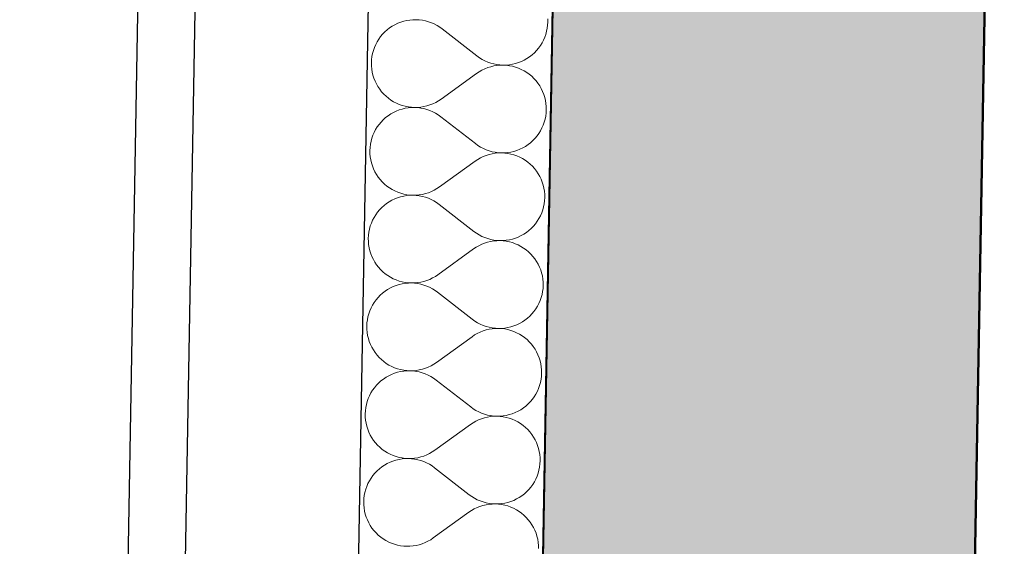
# Model space of a CAD drawing. Header units: millimetres. Extents: x -28017 to 3863, y -4271 to 20239.
# Tile 23 of 105: x -20835 to -19980, y 6076 to 6533. Entities that reach past the tile are written whole.
import ezdxf

# ---------------------------------------------------------------- set-up
doc = ezdxf.new("R2010")
doc.units = ezdxf.units.MM
doc.header["$MEASUREMENT"] = 0
doc.linetypes.add('Wipeout_Contour', pattern=[1000, 0, -1000])
for name, color, linetype in [('5._POHLED ZÁPADNÍ_2_Konstrukce - nenosné', 7, 'Continuous'), ('5._POHLED ZÁPADNÍ_2_Konstrukce - nosné', 7, 'Continuous'), ('5._POHLED ZÁPADNÍ_2_Nové_Konstrukce - nosné', 7, 'Continuous'), ('5._POHLED ZÁPADNÍ_2_Nové_Situace', 7, 'Continuous'), ('5._POHLED ZÁPADNÍ_2_Nové_Výplně - Povrchové', 7, 'Continuous'), ('5._POHLED ZÁPADNÍ_2_Nové_Výplně – Řezové', 7, 'Continuous'), ('5._POHLED ZÁPADNÍ_2_Výplně – Řezové', 7, 'Continuous')]:
    doc.layers.add(name, color=color, linetype=linetype)

# ---------------------------------------------------------------- blocks, each defined once
blk = doc.blocks.new('*X28', base_point=(-28336.19, -5790.34))
at = {"layer": '5._POHLED ZÁPADNÍ_2_Nové_Výplně – Řezové', "color": 21, "linetype": 'Continuous', "lineweight": 20, "true_color": 0xffaaaa}
for p, q in [((-20511.46, 6527.53), (-20513.73, 6526.02)), ((-20509.1, 6528.87), (-20511.46, 6527.53)), ((-20506.65, 6530.05), (-20509.1, 6528.87)), ((-20504.11, 6531.04), (-20506.65, 6530.05)), ((-20501.52, 6531.86), (-20504.11, 6531.04)), ((-20498.87, 6532.48), (-20501.52, 6531.86)), ((-20496.18, 6532.91), (-20498.87, 6532.48)), ((-20493.47, 6533.16), (-20496.18, 6532.91)), ((-20490.75, 6533.2), (-20493.47, 6533.16)), ((-20488.04, 6533.06), (-20490.75, 6533.2)), ((-20485.34, 6532.72), (-20488.04, 6533.06)), ((-20482.67, 6532.18), (-20485.34, 6532.72)), ((-20480.05, 6531.46), (-20482.67, 6532.18)), ((-20477.48, 6530.56), (-20480.05, 6531.46)), ((-20474.99, 6529.47), (-20477.48, 6530.56)), ((-20472.58, 6528.21), (-20474.99, 6529.47)), ((-20470.26, 6526.78), (-20472.58, 6528.21)), ((-20468.06, 6525.18), (-20470.26, 6526.78)), ((-20376.99, 6525.78), (-20376.65, 6528.47)), ((-20376.65, 6528.47), (-20376.51, 6531.19)), ((-20376.51, 6531.19), (-20376.56, 6533.91)), ((-20521.53, 6518.49), (-20523.12, 6516.28)), ((-20519.79, 6520.57), (-20521.53, 6518.49)), ((-20517.9, 6522.53), (-20519.79, 6520.57)), ((-20515.87, 6524.35), (-20517.9, 6522.53)), ((-20513.73, 6526.02), (-20515.87, 6524.35)), ((-20468.06, 6525.18), (-20437.99, 6501.79)), ((-20380.23, 6515.42), (-20379.15, 6517.92)), ((-20379.15, 6517.92), (-20378.24, 6520.48)), ((-20378.24, 6520.48), (-20377.52, 6523.11)), ((-20377.52, 6523.11), (-20376.99, 6525.78)), ((-20526.9, 6509.06), (-20527.8, 6506.49)), ((-20525.81, 6511.55), (-20526.9, 6509.06)), ((-20524.55, 6513.96), (-20525.81, 6511.55)), ((-20523.12, 6516.28), (-20524.55, 6513.96)), ((-20384.52, 6508.49), (-20382.92, 6510.7)), ((-20382.92, 6510.7), (-20381.49, 6513.01)), ((-20381.49, 6513.01), (-20380.23, 6515.42)), ((-20529.05, 6501.2), (-20529.39, 6498.5)), ((-20528.52, 6503.87), (-20529.05, 6501.2)), ((-20527.8, 6506.49), (-20528.52, 6503.87)), ((-20437.99, 6501.79), (-20435.78, 6500.2)), ((-20394.58, 6499.45), (-20392.32, 6500.96)), ((-20392.32, 6500.96), (-20390.17, 6502.63)), ((-20390.17, 6502.63), (-20388.15, 6504.45)), ((-20388.15, 6504.45), (-20386.26, 6506.4)), ((-20386.26, 6506.4), (-20384.52, 6508.49)), ((-20529.39, 6498.5), (-20529.54, 6495.79)), ((-20529.54, 6495.79), (-20529.49, 6493.06)), ((-20529.49, 6493.06), (-20529.25, 6490.36)), ((-20435.78, 6500.2), (-20433.47, 6498.77)), ((-20433.47, 6498.77), (-20431.06, 6497.51)), ((-20431.06, 6497.51), (-20428.57, 6496.42)), ((-20426.06, 6492.41), (-20428.65, 6491.6)), ((-20428.57, 6496.42), (-20426, 6495.51)), ((-20423.41, 6493.04), (-20426.06, 6492.41)), ((-20426, 6495.51), (-20423.38, 6494.79)), ((-20420.72, 6493.48), (-20423.41, 6493.04)), ((-20423.38, 6494.79), (-20420.71, 6494.26)), ((-20418.01, 6493.72), (-20420.72, 6493.48)), ((-20420.71, 6494.26), (-20418.01, 6493.92)), ((-20418.01, 6493.92), (-20415.29, 6493.77)), ((-20415.29, 6493.77), (-20418.01, 6493.72)), ((-20415.29, 6493.77), (-20412.57, 6493.82)), ((-20412.58, 6493.63), (-20415.29, 6493.77)), ((-20409.88, 6493.29), (-20412.58, 6493.63)), ((-20412.57, 6493.82), (-20409.86, 6494.06)), ((-20407.21, 6492.76), (-20409.88, 6493.29)), ((-20409.86, 6494.06), (-20407.18, 6494.5)), ((-20404.59, 6492.05), (-20407.21, 6492.76)), ((-20407.18, 6494.5), (-20404.53, 6495.12)), ((-20402.02, 6491.14), (-20404.59, 6492.05)), ((-20404.53, 6495.12), (-20401.93, 6495.93)), ((-20401.93, 6495.93), (-20399.4, 6496.93)), ((-20399.4, 6496.93), (-20396.95, 6498.1)), ((-20396.95, 6498.1), (-20394.58, 6499.45)), ((-20529.25, 6490.36), (-20528.81, 6487.67)), ((-20528.81, 6487.67), (-20528.18, 6485.02)), ((-20528.18, 6485.02), (-20527.37, 6482.43)), ((-20469.13, 6464.24), (-20438.26, 6486.56)), ((-20436, 6488.07), (-20438.26, 6486.56)), ((-20433.63, 6489.42), (-20436, 6488.07)), ((-20431.18, 6490.6), (-20433.63, 6489.42)), ((-20428.65, 6491.6), (-20431.18, 6490.6)), ((-20399.52, 6490.06), (-20402.02, 6491.14)), ((-20397.11, 6488.8), (-20399.52, 6490.06)), ((-20394.8, 6487.37), (-20397.11, 6488.8)), ((-20392.59, 6485.78), (-20394.8, 6487.37)), ((-20390.5, 6484.04), (-20392.59, 6485.78)), ((-20388.54, 6482.15), (-20390.5, 6484.04)), ((-20527.37, 6482.43), (-20526.37, 6479.9)), ((-20526.37, 6479.9), (-20525.2, 6477.44)), ((-20525.2, 6477.44), (-20523.85, 6475.08)), ((-20523.85, 6475.08), (-20522.34, 6472.82)), ((-20386.72, 6480.13), (-20388.54, 6482.15)), ((-20385.05, 6477.98), (-20386.72, 6480.13)), ((-20383.54, 6475.72), (-20385.05, 6477.98)), ((-20382.19, 6473.36), (-20383.54, 6475.72)), ((-20522.34, 6472.82), (-20520.67, 6470.67)), ((-20520.67, 6470.67), (-20518.85, 6468.65)), ((-20518.85, 6468.65), (-20516.89, 6466.76)), ((-20516.89, 6466.76), (-20514.8, 6465.02)), ((-20381.02, 6470.9), (-20382.19, 6473.36)), ((-20380.02, 6468.37), (-20381.02, 6470.9)), ((-20379.21, 6465.78), (-20380.02, 6468.37)), ((-20514.8, 6465.02), (-20512.59, 6463.43)), ((-20512.59, 6463.43), (-20510.28, 6462)), ((-20510.28, 6462), (-20507.87, 6460.74)), ((-20507.87, 6460.74), (-20505.37, 6459.65)), ((-20505.37, 6459.65), (-20502.8, 6458.75)), ((-20502.8, 6458.75), (-20500.18, 6458.03)), ((-20500.18, 6458.03), (-20497.51, 6457.5)), ((-20486.67, 6457.32), (-20483.98, 6457.76)), ((-20483.98, 6457.76), (-20481.33, 6458.39)), ((-20481.33, 6458.39), (-20478.74, 6459.2)), ((-20478.74, 6459.2), (-20476.21, 6460.2)), ((-20476.21, 6460.2), (-20473.75, 6461.38)), ((-20473.75, 6461.38), (-20471.39, 6462.73)), ((-20471.39, 6462.73), (-20469.13, 6464.24)), ((-20378.58, 6463.13), (-20379.21, 6465.78)), ((-20378.14, 6460.44), (-20378.58, 6463.13)), ((-20377.9, 6457.73), (-20378.14, 6460.44)), ((-20515.07, 6449.84), (-20517.22, 6448.17)), ((-20512.81, 6451.35), (-20515.07, 6449.84)), ((-20510.44, 6452.7), (-20512.81, 6451.35)), ((-20507.99, 6453.87), (-20510.44, 6452.7)), ((-20505.45, 6454.86), (-20507.99, 6453.87)), ((-20502.86, 6455.68), (-20505.45, 6454.86)), ((-20500.21, 6456.3), (-20502.86, 6455.68)), ((-20497.52, 6456.74), (-20500.21, 6456.3)), ((-20494.82, 6456.98), (-20497.52, 6456.74)), ((-20497.51, 6457.5), (-20494.81, 6457.17)), ((-20492.1, 6457.02), (-20494.82, 6456.98)), ((-20494.81, 6457.17), (-20492.1, 6457.02)), ((-20492.1, 6457.02), (-20489.37, 6457.08)), ((-20489.38, 6456.88), (-20492.1, 6457.02)), ((-20486.68, 6456.54), (-20489.38, 6456.88)), ((-20489.37, 6457.08), (-20486.67, 6457.32)), ((-20484.01, 6456.01), (-20486.68, 6456.54)), ((-20481.39, 6455.28), (-20484.01, 6456.01)), ((-20478.82, 6454.38), (-20481.39, 6455.28)), ((-20476.33, 6453.29), (-20478.82, 6454.38)), ((-20473.92, 6452.03), (-20476.33, 6453.29)), ((-20471.61, 6450.6), (-20473.92, 6452.03)), ((-20469.4, 6449), (-20471.61, 6450.6)), ((-20378.87, 6446.93), (-20378.33, 6449.6)), ((-20378.33, 6449.6), (-20378, 6452.3)), ((-20378, 6452.3), (-20377.85, 6455.01)), ((-20377.85, 6455.01), (-20377.9, 6457.73)), ((-20522.87, 6442.31), (-20524.47, 6440.1)), ((-20521.13, 6444.39), (-20522.87, 6442.31)), ((-20519.24, 6446.35), (-20521.13, 6444.39)), ((-20517.22, 6448.17), (-20519.24, 6446.35)), ((-20469.4, 6449), (-20439.33, 6425.61)), ((-20381.57, 6439.24), (-20380.49, 6441.74)), ((-20380.49, 6441.74), (-20379.58, 6444.3)), ((-20379.58, 6444.3), (-20378.87, 6446.93)), ((-20528.24, 6432.88), (-20529.15, 6430.31)), ((-20527.16, 6435.37), (-20528.24, 6432.88)), ((-20525.9, 6437.79), (-20527.16, 6435.37)), ((-20524.47, 6440.1), (-20525.9, 6437.79)), ((-20387.6, 6430.23), (-20385.86, 6432.31)), ((-20385.86, 6432.31), (-20384.27, 6434.52)), ((-20384.27, 6434.52), (-20382.84, 6436.83)), ((-20382.84, 6436.83), (-20381.57, 6439.24)), ((-20530.4, 6425.02), (-20530.73, 6422.32)), ((-20529.87, 6427.69), (-20530.4, 6425.02)), ((-20529.15, 6430.31), (-20529.87, 6427.69)), ((-20439.33, 6425.61), (-20437.13, 6424.02)), ((-20437.13, 6424.02), (-20434.81, 6422.59)), ((-20395.93, 6423.27), (-20393.66, 6424.78)), ((-20393.66, 6424.78), (-20391.51, 6426.45)), ((-20391.51, 6426.45), (-20389.49, 6428.27)), ((-20389.49, 6428.27), (-20387.6, 6430.23)), ((-20530.73, 6422.32), (-20530.88, 6419.61)), ((-20530.88, 6419.61), (-20530.83, 6416.89)), ((-20530.83, 6416.89), (-20530.59, 6414.18)), ((-20434.81, 6422.59), (-20432.4, 6421.33)), ((-20429.99, 6415.42), (-20432.52, 6414.42)), ((-20432.4, 6421.33), (-20429.91, 6420.24)), ((-20427.4, 6416.23), (-20429.99, 6415.42)), ((-20429.91, 6420.24), (-20427.34, 6419.33)), ((-20424.75, 6416.86), (-20427.4, 6416.23)), ((-20427.34, 6419.33), (-20424.72, 6418.61)), ((-20422.07, 6417.3), (-20424.75, 6416.86)), ((-20424.72, 6418.61), (-20422.05, 6418.08)), ((-20419.36, 6417.54), (-20422.07, 6417.3)), ((-20422.05, 6418.08), (-20419.35, 6417.74)), ((-20416.64, 6417.59), (-20419.36, 6417.54)), ((-20419.35, 6417.74), (-20416.64, 6417.59)), ((-20416.64, 6417.59), (-20413.92, 6417.64)), ((-20413.92, 6417.45), (-20416.64, 6417.59)), ((-20413.92, 6417.64), (-20411.21, 6417.88)), ((-20411.22, 6417.11), (-20413.92, 6417.45)), ((-20408.55, 6416.59), (-20411.22, 6417.11)), ((-20411.21, 6417.88), (-20408.52, 6418.32)), ((-20405.93, 6415.87), (-20408.55, 6416.59)), ((-20408.52, 6418.32), (-20405.87, 6418.94)), ((-20403.36, 6414.97), (-20405.93, 6415.87)), ((-20405.87, 6418.94), (-20403.28, 6419.76)), ((-20403.28, 6419.76), (-20400.74, 6420.75)), ((-20400.74, 6420.75), (-20398.29, 6421.92)), ((-20398.29, 6421.92), (-20395.93, 6423.27)), ((-20530.59, 6414.18), (-20530.15, 6411.49)), ((-20530.15, 6411.49), (-20529.52, 6408.84)), ((-20529.52, 6408.84), (-20528.71, 6406.25)), ((-20470.47, 6388.06), (-20439.6, 6410.38)), ((-20437.34, 6411.89), (-20439.6, 6410.38)), ((-20434.98, 6413.24), (-20437.34, 6411.89)), ((-20432.52, 6414.42), (-20434.98, 6413.24)), ((-20400.87, 6413.88), (-20403.36, 6414.97)), ((-20398.45, 6412.62), (-20400.87, 6413.88)), ((-20396.14, 6411.19), (-20398.45, 6412.62)), ((-20393.93, 6409.6), (-20396.14, 6411.19)), ((-20391.84, 6407.86), (-20393.93, 6409.6)), ((-20389.88, 6405.97), (-20391.84, 6407.86)), ((-20528.71, 6406.25), (-20527.71, 6403.72)), ((-20527.71, 6403.72), (-20526.54, 6401.26)), ((-20526.54, 6401.26), (-20525.19, 6398.9)), ((-20525.19, 6398.9), (-20523.68, 6396.64)), ((-20388.06, 6403.95), (-20389.88, 6405.97)), ((-20386.39, 6401.8), (-20388.06, 6403.95)), ((-20384.88, 6399.54), (-20386.39, 6401.8)), ((-20383.53, 6397.18), (-20384.88, 6399.54)), ((-20523.68, 6396.64), (-20522.01, 6394.49)), ((-20522.01, 6394.49), (-20520.19, 6392.47)), ((-20520.19, 6392.47), (-20518.23, 6390.58)), ((-20518.23, 6390.58), (-20516.14, 6388.84)), ((-20382.36, 6394.72), (-20383.53, 6397.18)), ((-20381.36, 6392.19), (-20382.36, 6394.72)), ((-20380.55, 6389.6), (-20381.36, 6392.19)), ((-20379.92, 6386.95), (-20380.55, 6389.6)), ((-20516.14, 6388.84), (-20513.93, 6387.25)), ((-20513.93, 6387.25), (-20511.62, 6385.82)), ((-20511.62, 6385.82), (-20509.21, 6384.56)), ((-20509.21, 6384.56), (-20506.71, 6383.48)), ((-20506.71, 6383.48), (-20504.15, 6382.57)), ((-20504.15, 6382.57), (-20501.52, 6381.85)), ((-20501.52, 6381.85), (-20498.85, 6381.33)), ((-20498.85, 6381.33), (-20496.15, 6380.99)), ((-20496.15, 6380.99), (-20493.44, 6380.85)), ((-20493.44, 6380.85), (-20490.72, 6380.9)), ((-20490.72, 6380.9), (-20488.01, 6381.14)), ((-20488.01, 6381.14), (-20485.32, 6381.58)), ((-20485.32, 6381.58), (-20482.67, 6382.21)), ((-20482.67, 6382.21), (-20480.08, 6383.02)), ((-20480.08, 6383.02), (-20477.55, 6384.02)), ((-20477.55, 6384.02), (-20475.1, 6385.2)), ((-20475.1, 6385.2), (-20472.73, 6386.55)), ((-20472.73, 6386.55), (-20470.47, 6388.06)), ((-20379.49, 6384.26), (-20379.92, 6386.95)), ((-20379.24, 6381.55), (-20379.49, 6384.26)), ((-20379.19, 6378.83), (-20379.24, 6381.55)), ((-20516.41, 6373.66), (-20518.56, 6371.99)), ((-20514.15, 6375.17), (-20516.41, 6373.66)), ((-20511.78, 6376.52), (-20514.15, 6375.17)), ((-20509.33, 6377.69), (-20511.78, 6376.52)), ((-20506.8, 6378.69), (-20509.33, 6377.69)), ((-20504.2, 6379.5), (-20506.8, 6378.69)), ((-20501.55, 6380.12), (-20504.2, 6379.5)), ((-20498.87, 6380.56), (-20501.55, 6380.12)), ((-20496.16, 6380.8), (-20498.87, 6380.56)), ((-20493.44, 6380.85), (-20496.16, 6380.8)), ((-20490.72, 6380.7), (-20493.44, 6380.85)), ((-20488.02, 6380.36), (-20490.72, 6380.7)), ((-20485.35, 6379.83), (-20488.02, 6380.36)), ((-20482.73, 6379.11), (-20485.35, 6379.83)), ((-20480.16, 6378.2), (-20482.73, 6379.11)), ((-20477.67, 6377.11), (-20480.16, 6378.2)), ((-20475.26, 6375.85), (-20477.67, 6377.11)), ((-20472.95, 6374.42), (-20475.26, 6375.85)), ((-20470.74, 6372.83), (-20472.95, 6374.42)), ((-20470.74, 6372.83), (-20440.67, 6349.44)), ((-20380.21, 6370.75), (-20379.68, 6373.42)), ((-20379.68, 6373.42), (-20379.34, 6376.12)), ((-20379.34, 6376.12), (-20379.19, 6378.83)), ((-20525.81, 6363.92), (-20527.24, 6361.61)), ((-20524.22, 6366.13), (-20525.81, 6363.92)), ((-20522.47, 6368.22), (-20524.22, 6366.13)), ((-20520.58, 6370.17), (-20522.47, 6368.22)), ((-20518.56, 6371.99), (-20520.58, 6370.17)), ((-20382.92, 6363.07), (-20381.83, 6365.56)), ((-20381.83, 6365.56), (-20380.93, 6368.13)), ((-20380.93, 6368.13), (-20380.21, 6370.75)), ((-20529.58, 6356.7), (-20530.49, 6354.14)), ((-20528.5, 6359.2), (-20529.58, 6356.7)), ((-20527.24, 6361.61), (-20528.5, 6359.2)), ((-20388.94, 6354.05), (-20387.2, 6356.13)), ((-20387.2, 6356.13), (-20385.61, 6358.34)), ((-20385.61, 6358.34), (-20384.18, 6360.66)), ((-20384.18, 6360.66), (-20382.92, 6363.07)), ((-20531.74, 6348.84), (-20532.08, 6346.14)), ((-20531.21, 6351.51), (-20531.74, 6348.84)), ((-20530.49, 6354.14), (-20531.21, 6351.51)), ((-20440.67, 6349.44), (-20438.47, 6347.84)), ((-20438.47, 6347.84), (-20436.15, 6346.41)), ((-20399.63, 6345.75), (-20397.27, 6347.09)), ((-20397.27, 6347.09), (-20395, 6348.6)), ((-20395, 6348.6), (-20392.86, 6350.27)), ((-20392.86, 6350.27), (-20390.83, 6352.09)), ((-20390.83, 6352.09), (-20388.94, 6354.05)), ((-20532.08, 6346.14), (-20532.22, 6343.43)), ((-20532.22, 6343.43), (-20532.17, 6340.71)), ((-20532.17, 6340.71), (-20531.93, 6338)), ((-20433.86, 6338.24), (-20436.32, 6337.06)), ((-20436.15, 6346.41), (-20433.74, 6345.15)), ((-20431.33, 6339.24), (-20433.86, 6338.24)), ((-20433.74, 6345.15), (-20431.25, 6344.06)), ((-20428.74, 6340.05), (-20431.33, 6339.24)), ((-20431.25, 6344.06), (-20428.68, 6343.16)), ((-20426.09, 6340.68), (-20428.74, 6340.05)), ((-20428.68, 6343.16), (-20426.06, 6342.43)), ((-20423.41, 6341.12), (-20426.09, 6340.68)), ((-20426.06, 6342.43), (-20423.39, 6341.9)), ((-20420.7, 6341.37), (-20423.41, 6341.12)), ((-20423.39, 6341.9), (-20420.69, 6341.56)), ((-20417.98, 6341.42), (-20420.7, 6341.37)), ((-20420.69, 6341.56), (-20417.98, 6341.42)), ((-20417.98, 6341.42), (-20415.26, 6341.46)), ((-20415.26, 6341.27), (-20417.98, 6341.42)), ((-20415.26, 6341.46), (-20412.55, 6341.71)), ((-20412.56, 6340.94), (-20415.26, 6341.27)), ((-20409.89, 6340.41), (-20412.56, 6340.94)), ((-20412.55, 6341.71), (-20409.86, 6342.14)), ((-20407.27, 6339.69), (-20409.89, 6340.41)), ((-20409.86, 6342.14), (-20407.21, 6342.76)), ((-20404.7, 6338.79), (-20407.27, 6339.69)), ((-20407.21, 6342.76), (-20404.62, 6343.58)), ((-20402.21, 6337.7), (-20404.7, 6338.79)), ((-20404.62, 6343.58), (-20402.09, 6344.57)), ((-20402.09, 6344.57), (-20399.63, 6345.75)), ((-20531.93, 6338), (-20531.49, 6335.31)), ((-20531.49, 6335.31), (-20530.87, 6332.67)), ((-20530.87, 6332.67), (-20530.05, 6330.07)), ((-20530.05, 6330.07), (-20529.05, 6327.54)), ((-20471.81, 6311.88), (-20440.94, 6334.2)), ((-20438.68, 6335.71), (-20440.94, 6334.2)), ((-20436.32, 6337.06), (-20438.68, 6335.71)), ((-20399.8, 6336.44), (-20402.21, 6337.7)), ((-20397.48, 6335.02), (-20399.8, 6336.44)), ((-20395.27, 6333.43), (-20397.48, 6335.02)), ((-20393.18, 6331.68), (-20395.27, 6333.43)), ((-20391.22, 6329.79), (-20393.18, 6331.68)), ((-20389.41, 6327.77), (-20391.22, 6329.79)), ((-20529.05, 6327.54), (-20527.88, 6325.08)), ((-20527.88, 6325.08), (-20526.53, 6322.72)), ((-20526.53, 6322.72), (-20525.02, 6320.46)), ((-20387.74, 6325.62), (-20389.41, 6327.77)), ((-20386.22, 6323.36), (-20387.74, 6325.62)), ((-20384.88, 6321), (-20386.22, 6323.36)), ((-20525.02, 6320.46), (-20523.35, 6318.31)), ((-20523.35, 6318.31), (-20521.53, 6316.29)), ((-20521.53, 6316.29), (-20519.57, 6314.4)), ((-20519.57, 6314.4), (-20517.48, 6312.66)), ((-20517.48, 6312.66), (-20515.28, 6311.07)), ((-20383.7, 6318.55), (-20384.88, 6321)), ((-20382.7, 6316.01), (-20383.7, 6318.55)), ((-20381.89, 6313.42), (-20382.7, 6316.01)), ((-20381.26, 6310.77), (-20381.89, 6313.42)), ((-20515.28, 6311.07), (-20512.96, 6309.64)), ((-20512.96, 6309.64), (-20510.55, 6308.38)), ((-20510.55, 6308.38), (-20508.05, 6307.3)), ((-20508.05, 6307.3), (-20505.49, 6306.39)), ((-20505.49, 6306.39), (-20502.86, 6305.68)), ((-20500.21, 6304.38), (-20502.89, 6303.94)), ((-20502.86, 6305.68), (-20500.19, 6305.15)), ((-20497.5, 6304.62), (-20500.21, 6304.38)), ((-20500.19, 6305.15), (-20497.49, 6304.81)), ((-20494.78, 6304.67), (-20497.5, 6304.62)), ((-20497.49, 6304.81), (-20494.78, 6304.67)), ((-20494.78, 6304.67), (-20492.06, 6304.72)), ((-20492.06, 6304.52), (-20494.78, 6304.67)), ((-20492.06, 6304.72), (-20489.35, 6304.96)), ((-20489.36, 6304.18), (-20492.06, 6304.52)), ((-20486.69, 6303.65), (-20489.36, 6304.18)), ((-20489.35, 6304.96), (-20486.66, 6305.4)), ((-20486.66, 6305.4), (-20484.02, 6306.03)), ((-20484.02, 6306.03), (-20481.42, 6306.84)), ((-20481.42, 6306.84), (-20478.89, 6307.84)), ((-20478.89, 6307.84), (-20476.44, 6309.02)), ((-20476.44, 6309.02), (-20474.07, 6310.37)), ((-20474.07, 6310.37), (-20471.81, 6311.88)), ((-20380.83, 6308.09), (-20381.26, 6310.77)), ((-20380.58, 6305.38), (-20380.83, 6308.09)), ((-20380.53, 6302.66), (-20380.58, 6305.38)), ((-20519.9, 6295.81), (-20521.92, 6293.99)), ((-20517.75, 6297.48), (-20519.9, 6295.81)), ((-20515.49, 6298.99), (-20517.75, 6297.48)), ((-20513.12, 6300.34), (-20515.49, 6298.99)), ((-20510.67, 6301.51), (-20513.12, 6300.34)), ((-20508.14, 6302.51), (-20510.67, 6301.51)), ((-20505.54, 6303.32), (-20508.14, 6302.51)), ((-20502.89, 6303.94), (-20505.54, 6303.32)), ((-20484.07, 6302.93), (-20486.69, 6303.65)), ((-20481.51, 6302.02), (-20484.07, 6302.93)), ((-20479.01, 6300.93), (-20481.51, 6302.02)), ((-20476.6, 6299.67), (-20479.01, 6300.93)), ((-20474.29, 6298.24), (-20476.6, 6299.67)), ((-20472.08, 6296.65), (-20474.29, 6298.24)), ((-20472.08, 6296.65), (-20442.01, 6273.26)), ((-20381.55, 6294.57), (-20381.02, 6297.24)), ((-20381.02, 6297.24), (-20380.68, 6299.94)), ((-20380.68, 6299.94), (-20380.53, 6302.66)), ((-20527.15, 6287.74), (-20528.58, 6285.43)), ((-20525.56, 6289.95), (-20527.15, 6287.74)), ((-20523.81, 6292.04), (-20525.56, 6289.95)), ((-20521.92, 6293.99), (-20523.81, 6292.04)), ((-20384.26, 6286.89), (-20383.17, 6289.38)), ((-20383.17, 6289.38), (-20382.27, 6291.95)), ((-20382.27, 6291.95), (-20381.55, 6294.57)), ((-20530.92, 6280.52), (-20531.83, 6277.96)), ((-20529.84, 6283.02), (-20530.92, 6280.52)), ((-20528.58, 6285.43), (-20529.84, 6283.02)), ((-20390.28, 6277.87), (-20388.54, 6279.96)), ((-20388.54, 6279.96), (-20386.95, 6282.16)), ((-20386.95, 6282.16), (-20385.52, 6284.48)), ((-20385.52, 6284.48), (-20384.26, 6286.89)), ((-20533.42, 6269.97), (-20533.56, 6267.25)), ((-20533.08, 6272.67), (-20533.42, 6269.97)), ((-20532.55, 6275.33), (-20533.08, 6272.67)), ((-20531.83, 6277.96), (-20532.55, 6275.33)), ((-20442.01, 6273.26), (-20439.81, 6271.66)), ((-20439.81, 6271.66), (-20437.49, 6270.23)), ((-20437.49, 6270.23), (-20435.08, 6268.97)), ((-20400.97, 6269.57), (-20398.61, 6270.91)), ((-20398.61, 6270.91), (-20396.35, 6272.42)), ((-20396.35, 6272.42), (-20394.2, 6274.09)), ((-20394.2, 6274.09), (-20392.17, 6275.91)), ((-20392.17, 6275.91), (-20390.28, 6277.87)), ((-20533.56, 6267.25), (-20533.51, 6264.53)), ((-20533.51, 6264.53), (-20533.27, 6261.82)), ((-20533.27, 6261.82), (-20532.83, 6259.13)), ((-20435.21, 6262.06), (-20437.66, 6260.88)), ((-20432.68, 6263.06), (-20435.21, 6262.06)), ((-20435.08, 6268.97), (-20432.59, 6267.88)), ((-20430.08, 6263.88), (-20432.68, 6263.06)), ((-20432.59, 6267.88), (-20430.03, 6266.98)), ((-20427.43, 6264.5), (-20430.08, 6263.88)), ((-20430.03, 6266.98), (-20427.4, 6266.26)), ((-20424.75, 6264.94), (-20427.43, 6264.5)), ((-20427.4, 6266.26), (-20424.73, 6265.72)), ((-20422.04, 6265.19), (-20424.75, 6264.94)), ((-20424.73, 6265.72), (-20422.04, 6265.38)), ((-20422.04, 6265.38), (-20419.32, 6265.24)), ((-20419.32, 6265.24), (-20422.04, 6265.19)), ((-20419.32, 6265.24), (-20416.6, 6265.28)), ((-20416.6, 6265.09), (-20419.32, 6265.24)), ((-20416.6, 6265.28), (-20413.89, 6265.53)), ((-20413.9, 6264.76), (-20416.6, 6265.09)), ((-20411.23, 6264.23), (-20413.9, 6264.76)), ((-20413.89, 6265.53), (-20411.2, 6265.96)), ((-20408.61, 6263.51), (-20411.23, 6264.23)), ((-20411.2, 6265.96), (-20408.56, 6266.59)), ((-20406.04, 6262.61), (-20408.61, 6263.51)), ((-20408.56, 6266.59), (-20405.96, 6267.4)), ((-20403.55, 6261.52), (-20406.04, 6262.61)), ((-20405.96, 6267.4), (-20403.43, 6268.39)), ((-20401.14, 6260.26), (-20403.55, 6261.52)), ((-20403.43, 6268.39), (-20400.97, 6269.57)), ((-20532.83, 6259.13), (-20532.21, 6256.49)), ((-20532.21, 6256.49), (-20531.39, 6253.89)), ((-20531.39, 6253.89), (-20530.4, 6251.36)), ((-20473.16, 6235.7), (-20442.28, 6258.02)), ((-20440.02, 6259.54), (-20442.28, 6258.02)), ((-20437.66, 6260.88), (-20440.02, 6259.54)), ((-20398.82, 6258.84), (-20401.14, 6260.26)), ((-20396.61, 6257.25), (-20398.82, 6258.84)), ((-20394.52, 6255.5), (-20396.61, 6257.25)), ((-20392.57, 6253.62), (-20394.52, 6255.5)), ((-20390.75, 6251.59), (-20392.57, 6253.62)), ((-20530.4, 6251.36), (-20529.22, 6248.91)), ((-20529.22, 6248.91), (-20527.87, 6246.54)), ((-20527.87, 6246.54), (-20526.36, 6244.28)), ((-20526.36, 6244.28), (-20524.69, 6242.13)), ((-20389.08, 6249.44), (-20390.75, 6251.59)), ((-20387.56, 6247.18), (-20389.08, 6249.44)), ((-20386.22, 6244.82), (-20387.56, 6247.18)), ((-20385.04, 6242.37), (-20386.22, 6244.82)), ((-20524.69, 6242.13), (-20522.87, 6240.11)), ((-20522.87, 6240.11), (-20520.91, 6238.22)), ((-20520.91, 6238.22), (-20518.82, 6236.48)), ((-20518.82, 6236.48), (-20516.62, 6234.89)), ((-20475.42, 6234.19), (-20473.16, 6235.7)), ((-20384.04, 6239.84), (-20385.04, 6242.37)), ((-20383.23, 6237.24), (-20384.04, 6239.84)), ((-20382.6, 6234.59), (-20383.23, 6237.24)), ((-20516.62, 6234.89), (-20514.3, 6233.46)), ((-20514.3, 6233.46), (-20511.89, 6232.2)), ((-20511.89, 6232.2), (-20509.39, 6231.12)), ((-20506.88, 6227.14), (-20509.48, 6226.33)), ((-20509.39, 6231.12), (-20506.83, 6230.21)), ((-20504.23, 6227.77), (-20506.88, 6227.14)), ((-20506.83, 6230.21), (-20504.2, 6229.5)), ((-20501.55, 6228.2), (-20504.23, 6227.77)), ((-20504.2, 6229.5), (-20501.54, 6228.97)), ((-20498.84, 6228.44), (-20501.55, 6228.2)), ((-20501.54, 6228.97), (-20498.84, 6228.63)), ((-20498.84, 6228.63), (-20496.12, 6228.49)), ((-20496.12, 6228.49), (-20498.84, 6228.44)), ((-20496.12, 6228.49), (-20493.4, 6228.54)), ((-20493.4, 6228.34), (-20496.12, 6228.49)), ((-20493.4, 6228.54), (-20490.69, 6228.78)), ((-20490.7, 6228), (-20493.4, 6228.34)), ((-20488.04, 6227.47), (-20490.7, 6228)), ((-20490.69, 6228.78), (-20488, 6229.22)), ((-20485.41, 6226.75), (-20488.04, 6227.47)), ((-20488, 6229.22), (-20485.36, 6229.85)), ((-20485.36, 6229.85), (-20482.76, 6230.67)), ((-20482.76, 6230.67), (-20480.23, 6231.66)), ((-20480.23, 6231.66), (-20477.78, 6232.84)), ((-20477.78, 6232.84), (-20475.42, 6234.19)), ((-20382.17, 6231.91), (-20382.6, 6234.59)), ((-20381.92, 6229.2), (-20382.17, 6231.91)), ((-20381.88, 6226.48), (-20381.92, 6229.2)), ((-20521.24, 6219.63), (-20523.26, 6217.82)), ((-20519.09, 6221.3), (-20521.24, 6219.63)), ((-20516.83, 6222.81), (-20519.09, 6221.3)), ((-20514.47, 6224.16), (-20516.83, 6222.81)), ((-20512.01, 6225.33), (-20514.47, 6224.16)), ((-20509.48, 6226.33), (-20512.01, 6225.33)), ((-20482.85, 6225.84), (-20485.41, 6226.75)), ((-20480.35, 6224.75), (-20482.85, 6225.84)), ((-20477.94, 6223.49), (-20480.35, 6224.75)), ((-20475.63, 6222.06), (-20477.94, 6223.49)), ((-20473.42, 6220.47), (-20475.63, 6222.06)), ((-20473.42, 6220.47), (-20443.36, 6197.08)), ((-20382.89, 6218.39), (-20382.36, 6221.06)), ((-20382.36, 6221.06), (-20382.02, 6223.76)), ((-20382.02, 6223.76), (-20381.88, 6226.48)), ((-20528.49, 6211.56), (-20529.92, 6209.25)), ((-20526.9, 6213.77), (-20528.49, 6211.56)), ((-20525.15, 6215.86), (-20526.9, 6213.77)), ((-20523.26, 6217.82), (-20525.15, 6215.86)), ((-20386.86, 6208.3), (-20385.6, 6210.71)), ((-20385.6, 6210.71), (-20384.51, 6213.2)), ((-20384.51, 6213.2), (-20383.61, 6215.77)), ((-20383.61, 6215.77), (-20382.89, 6218.39)), ((-20533.17, 6201.78), (-20533.89, 6199.15)), ((-20532.27, 6204.34), (-20533.17, 6201.78)), ((-20531.18, 6206.84), (-20532.27, 6204.34)), ((-20529.92, 6209.25), (-20531.18, 6206.84)), ((-20393.51, 6199.73), (-20391.63, 6201.69)), ((-20391.63, 6201.69), (-20389.88, 6203.78)), ((-20389.88, 6203.78), (-20388.29, 6205.98)), ((-20388.29, 6205.98), (-20386.86, 6208.3)), ((-20534.76, 6193.79), (-20534.9, 6191.07)), ((-20534.42, 6196.49), (-20534.76, 6193.79)), ((-20533.89, 6199.15), (-20534.42, 6196.49)), ((-20443.36, 6197.08), (-20441.15, 6195.49)), ((-20441.15, 6195.49), (-20438.84, 6194.05)), ((-20438.84, 6194.05), (-20436.43, 6192.79)), ((-20404.77, 6192.21), (-20402.31, 6193.39)), ((-20402.31, 6193.39), (-20399.95, 6194.73)), ((-20399.95, 6194.73), (-20397.69, 6196.25)), ((-20397.69, 6196.25), (-20395.54, 6197.91)), ((-20395.54, 6197.91), (-20393.51, 6199.73)), ((-20534.9, 6191.07), (-20534.85, 6188.35)), ((-20534.85, 6188.35), (-20534.61, 6185.64)), ((-20534.61, 6185.64), (-20534.18, 6182.96)), ((-20439, 6184.71), (-20441.36, 6183.36)), ((-20436.55, 6185.88), (-20439, 6184.71)), ((-20434.02, 6186.88), (-20436.55, 6185.88)), ((-20436.43, 6192.79), (-20433.93, 6191.71)), ((-20431.42, 6187.7), (-20434.02, 6186.88)), ((-20433.93, 6191.71), (-20431.37, 6190.8)), ((-20428.77, 6188.32), (-20431.42, 6187.7)), ((-20431.37, 6190.8), (-20428.74, 6190.08)), ((-20426.09, 6188.76), (-20428.77, 6188.32)), ((-20428.74, 6190.08), (-20426.08, 6189.55)), ((-20423.38, 6189.01), (-20426.09, 6188.76)), ((-20426.08, 6189.55), (-20423.38, 6189.21)), ((-20423.38, 6189.21), (-20420.66, 6189.06)), ((-20420.66, 6189.06), (-20423.38, 6189.01)), ((-20420.66, 6189.06), (-20417.94, 6189.11)), ((-20417.94, 6188.92), (-20420.66, 6189.06)), ((-20417.94, 6189.11), (-20415.23, 6189.35)), ((-20415.24, 6188.58), (-20417.94, 6188.92)), ((-20412.58, 6188.05), (-20415.24, 6188.58)), ((-20415.23, 6189.35), (-20412.54, 6189.78)), ((-20409.95, 6187.33), (-20412.58, 6188.05)), ((-20412.54, 6189.78), (-20409.9, 6190.41)), ((-20407.38, 6186.43), (-20409.95, 6187.33)), ((-20409.9, 6190.41), (-20407.3, 6191.22)), ((-20404.89, 6185.35), (-20407.38, 6186.43)), ((-20407.3, 6191.22), (-20404.77, 6192.21)), ((-20402.48, 6184.09), (-20404.89, 6185.35)), ((-20534.18, 6182.96), (-20533.55, 6180.31)), ((-20533.55, 6180.31), (-20532.73, 6177.71)), ((-20532.73, 6177.71), (-20531.74, 6175.18)), ((-20474.5, 6159.53), (-20443.62, 6181.84)), ((-20441.36, 6183.36), (-20443.62, 6181.84)), ((-20400.16, 6182.66), (-20402.48, 6184.09)), ((-20397.95, 6181.07), (-20400.16, 6182.66)), ((-20395.87, 6179.32), (-20397.95, 6181.07)), ((-20393.91, 6177.44), (-20395.87, 6179.32)), ((-20392.09, 6175.41), (-20393.91, 6177.44)), ((-20531.74, 6175.18), (-20530.56, 6172.73)), ((-20530.56, 6172.73), (-20529.22, 6170.36)), ((-20529.22, 6170.36), (-20527.7, 6168.1)), ((-20527.7, 6168.1), (-20526.03, 6165.95)), ((-20390.42, 6173.27), (-20392.09, 6175.41)), ((-20388.91, 6171), (-20390.42, 6173.27)), ((-20387.56, 6168.64), (-20388.91, 6171)), ((-20386.38, 6166.19), (-20387.56, 6168.64)), ((-20526.03, 6165.95), (-20524.21, 6163.93)), ((-20524.21, 6163.93), (-20522.25, 6162.04)), ((-20522.25, 6162.04), (-20520.17, 6160.3)), ((-20520.17, 6160.3), (-20517.96, 6158.71)), ((-20476.76, 6158.01), (-20474.5, 6159.53)), ((-20385.39, 6163.66), (-20386.38, 6166.19)), ((-20384.57, 6161.06), (-20385.39, 6163.66)), ((-20383.95, 6158.41), (-20384.57, 6161.06)), ((-20517.96, 6158.71), (-20515.64, 6157.28)), ((-20515.64, 6157.28), (-20513.23, 6156.02)), ((-20513.23, 6156.02), (-20510.74, 6154.94)), ((-20508.22, 6150.96), (-20510.82, 6150.15)), ((-20510.74, 6154.94), (-20508.17, 6154.04)), ((-20505.58, 6151.59), (-20508.22, 6150.96)), ((-20508.17, 6154.04), (-20505.55, 6153.32)), ((-20502.89, 6152.02), (-20505.58, 6151.59)), ((-20505.55, 6153.32), (-20502.88, 6152.79)), ((-20500.18, 6152.26), (-20502.89, 6152.02)), ((-20502.88, 6152.79), (-20500.18, 6152.45)), ((-20500.18, 6152.45), (-20497.46, 6152.31)), ((-20497.46, 6152.31), (-20500.18, 6152.26)), ((-20497.46, 6152.31), (-20494.74, 6152.36)), ((-20494.74, 6152.16), (-20497.46, 6152.31)), ((-20494.74, 6152.36), (-20492.03, 6152.61)), ((-20492.04, 6151.82), (-20494.74, 6152.16)), ((-20489.38, 6151.29), (-20492.04, 6151.82)), ((-20492.03, 6152.61), (-20489.35, 6153.04)), ((-20486.75, 6150.57), (-20489.38, 6151.29)), ((-20489.35, 6153.04), (-20486.7, 6153.67)), ((-20484.19, 6149.66), (-20486.75, 6150.57)), ((-20486.7, 6153.67), (-20484.1, 6154.49)), ((-20484.1, 6154.49), (-20481.57, 6155.49)), ((-20481.57, 6155.49), (-20479.12, 6156.66)), ((-20479.12, 6156.66), (-20476.76, 6158.01)), ((-20383.51, 6155.73), (-20383.95, 6158.41)), ((-20383.27, 6153.02), (-20383.51, 6155.73)), ((-20383.36, 6147.58), (-20383.22, 6150.3)), ((-20383.22, 6150.3), (-20383.27, 6153.02)), ((-20522.58, 6143.45), (-20524.61, 6141.64)), ((-20520.43, 6145.12), (-20522.58, 6143.45)), ((-20518.17, 6146.63), (-20520.43, 6145.12)), ((-20515.81, 6147.98), (-20518.17, 6146.63)), ((-20513.35, 6149.15), (-20515.81, 6147.98)), ((-20510.82, 6150.15), (-20513.35, 6149.15)), ((-20481.69, 6148.58), (-20484.19, 6149.66)), ((-20479.28, 6147.31), (-20481.69, 6148.58)), ((-20476.97, 6145.88), (-20479.28, 6147.31)), ((-20474.77, 6144.29), (-20476.97, 6145.88)), ((-20474.77, 6144.29), (-20444.7, 6120.9)), ((-20384.95, 6139.59), (-20384.23, 6142.21)), ((-20384.23, 6142.21), (-20383.7, 6144.88)), ((-20383.7, 6144.88), (-20383.36, 6147.58)), ((-20529.83, 6135.39), (-20531.26, 6133.07)), ((-20528.24, 6137.59), (-20529.83, 6135.39)), ((-20526.5, 6139.68), (-20528.24, 6137.59)), ((-20524.61, 6141.64), (-20526.5, 6139.68)), ((-20388.2, 6132.12), (-20386.94, 6134.53)), ((-20386.94, 6134.53), (-20385.86, 6137.02)), ((-20385.86, 6137.02), (-20384.95, 6139.59)), ((-20534.51, 6125.6), (-20535.23, 6122.98)), ((-20533.61, 6128.17), (-20534.51, 6125.6)), ((-20532.52, 6130.66), (-20533.61, 6128.17)), ((-20531.26, 6133.07), (-20532.52, 6130.66)), ((-20394.86, 6123.55), (-20392.97, 6125.51)), ((-20392.97, 6125.51), (-20391.22, 6127.6)), ((-20391.22, 6127.6), (-20389.63, 6129.8)), ((-20389.63, 6129.8), (-20388.2, 6132.12)), ((-20536.1, 6117.61), (-20536.25, 6114.89)), ((-20535.76, 6120.31), (-20536.1, 6117.61)), ((-20535.23, 6122.98), (-20535.76, 6120.31)), ((-20444.7, 6120.9), (-20442.49, 6119.31)), ((-20442.49, 6119.31), (-20440.18, 6117.88)), ((-20440.18, 6117.88), (-20437.77, 6116.61)), ((-20437.77, 6116.61), (-20435.27, 6115.53)), ((-20406.11, 6116.04), (-20403.66, 6117.21)), ((-20403.66, 6117.21), (-20401.29, 6118.56)), ((-20401.29, 6118.56), (-20399.03, 6120.07)), ((-20399.03, 6120.07), (-20396.88, 6121.74)), ((-20396.88, 6121.74), (-20394.86, 6123.55)), ((-20536.25, 6114.89), (-20536.2, 6112.17)), ((-20536.2, 6112.17), (-20535.95, 6109.46)), ((-20535.95, 6109.46), (-20535.52, 6106.78)), ((-20440.34, 6108.53), (-20442.7, 6107.18)), ((-20437.89, 6109.7), (-20440.34, 6108.53)), ((-20435.36, 6110.7), (-20437.89, 6109.7)), ((-20432.76, 6111.52), (-20435.36, 6110.7)), ((-20435.27, 6115.53), (-20432.71, 6114.62)), ((-20430.12, 6112.15), (-20432.76, 6111.52)), ((-20432.71, 6114.62), (-20430.09, 6113.9)), ((-20427.43, 6112.58), (-20430.12, 6112.15)), ((-20430.09, 6113.9), (-20427.42, 6113.37)), ((-20424.72, 6112.83), (-20427.43, 6112.58)), ((-20427.42, 6113.37), (-20424.72, 6113.03)), ((-20424.72, 6113.03), (-20422, 6112.88)), ((-20422, 6112.88), (-20424.72, 6112.83)), ((-20422, 6112.88), (-20419.28, 6112.93)), ((-20419.28, 6112.74), (-20422, 6112.88)), ((-20419.28, 6112.93), (-20416.57, 6113.17)), ((-20416.59, 6112.4), (-20419.28, 6112.74)), ((-20413.92, 6111.87), (-20416.59, 6112.4)), ((-20416.57, 6113.17), (-20413.89, 6113.6)), ((-20411.29, 6111.15), (-20413.92, 6111.87)), ((-20413.89, 6113.6), (-20411.24, 6114.23)), ((-20408.73, 6110.25), (-20411.29, 6111.15)), ((-20411.24, 6114.23), (-20408.64, 6115.04)), ((-20406.23, 6109.17), (-20408.73, 6110.25)), ((-20408.64, 6115.04), (-20406.11, 6116.04)), ((-20403.82, 6107.91), (-20406.23, 6109.17)), ((-20401.5, 6106.48), (-20403.82, 6107.91)), ((-20535.52, 6106.78), (-20534.89, 6104.13)), ((-20534.89, 6104.13), (-20534.08, 6101.53)), ((-20534.08, 6101.53), (-20533.08, 6099)), ((-20533.08, 6099), (-20531.9, 6096.55)), ((-20475.84, 6083.35), (-20444.96, 6105.66)), ((-20442.7, 6107.18), (-20444.96, 6105.66)), ((-20399.3, 6104.89), (-20401.5, 6106.48)), ((-20397.21, 6103.15), (-20399.3, 6104.89)), ((-20395.25, 6101.26), (-20397.21, 6103.15)), ((-20393.43, 6099.24), (-20395.25, 6101.26)), ((-20391.76, 6097.09), (-20393.43, 6099.24)), ((-20531.9, 6096.55), (-20530.56, 6094.19)), ((-20530.56, 6094.19), (-20529.04, 6091.92)), ((-20529.04, 6091.92), (-20527.37, 6089.78)), ((-20390.25, 6094.83), (-20391.76, 6097.09)), ((-20388.9, 6092.46), (-20390.25, 6094.83)), ((-20387.72, 6090.01), (-20388.9, 6092.46)), ((-20527.37, 6089.78), (-20525.55, 6087.75)), ((-20525.55, 6087.75), (-20523.6, 6085.87)), ((-20523.6, 6085.87), (-20521.51, 6084.12)), ((-20521.51, 6084.12), (-20519.3, 6082.53)), ((-20519.3, 6082.53), (-20516.98, 6081.1)), ((-20478.1, 6081.83), (-20475.84, 6083.35)), ((-20386.73, 6087.48), (-20387.72, 6090.01)), ((-20385.91, 6084.88), (-20386.73, 6087.48)), ((-20385.29, 6082.23), (-20385.91, 6084.88)), ((-20384.85, 6079.55), (-20385.29, 6082.23)), ((-20516.98, 6081.1), (-20514.57, 6079.84)), ((-20514.57, 6079.84), (-20512.08, 6078.76)), ((-20512.08, 6078.76), (-20509.51, 6077.86)), ((-20509.51, 6077.86), (-20506.89, 6077.14)), ((-20506.89, 6077.14), (-20504.22, 6076.61)), ((-20504.22, 6076.61), (-20501.52, 6076.27)), ((-20501.52, 6076.27), (-20498.8, 6076.13)), ((-20498.8, 6076.13), (-20496.08, 6076.18)), ((-20496.08, 6076.18), (-20493.37, 6076.43)), ((-20493.37, 6076.43), (-20490.69, 6076.86)), ((-20490.69, 6076.86), (-20488.04, 6077.49)), ((-20488.04, 6077.49), (-20485.45, 6078.31)), ((-20485.45, 6078.31), (-20482.91, 6079.31)), ((-20482.91, 6079.31), (-20480.46, 6080.48)), ((-20480.46, 6080.48), (-20478.1, 6081.83)), ((-20384.61, 6076.84), (-20384.85, 6079.55)), ((-20384.56, 6074.12), (-20384.61, 6076.84))]:
    blk.add_line(p, q, dxfattribs=at)

msp = doc.modelspace()

# ---------------------------------------------------------------- hatches: boundary and pattern name
at = {"layer": '5._POHLED ZÁPADNÍ_2_Výplně – Řezové', "linetype": 'Continuous', "lineweight": 13}
msp.add_hatch(color=254, dxfattribs=at).paths.add_polyline_path([(-20382.34, 5983.82), (-20007.4, 5977.22), (-19980.48, 7505.7), (-20355.42, 7512.3)])

# ---------------------------------------------------------------- linework, layer by layer
at = {"layer": '5._POHLED ZÁPADNÍ_2_Konstrukce - nosné', "color": 7, "linetype": 'Continuous', "lineweight": 50, "flags": 128}
for points in [[(-20355.42, 7512.3), (-20382.34, 5983.82)], [(-20007.4, 5977.22), (-19984.86, 7257.02)]]:
    msp.add_lwpolyline(points, dxfattribs=at)

# ---------------------------------------------------------------- wipeouts: each hides what was drawn before it
at = {"color": 254, "linetype": 'Wipeout_Contour', "lineweight": 0, "ltscale": 87829.541372}
msp.add_wipeout([(-20665.38, 10358), (-20834.68, 724.51), (-20784.69, 723.63), (-20615.46, 10352.94)], dxfattribs=at).dxf.layer = '5._POHLED ZÁPADNÍ_2_Nové_Výplně - Povrchové'

# ---------------------------------------------------------------- next in the draw order: linework, layer by layer
at = {"layer": '5._POHLED ZÁPADNÍ_2_Nové_Situace', "color": 1, "linetype": 'Continuous', "lineweight": 25, "flags": 128}
for points in [[(-20664.49, 10408.17), (-20834.68, 724.51)], [(-20784.69, 723.63), (-20615.46, 10352.94)]]:
    msp.add_lwpolyline(points, dxfattribs=at)

# ---------------------------------------------------------------- next in the draw order: wipeouts: each hides what was drawn before it
at = {"color": 254, "linetype": 'Wipeout_Contour', "lineweight": 0, "ltscale": 129213.79323}
msp.add_wipeout([(-20543.72, 5906.77), (-20393.74, 5904.13), (-20383.74, 5903.96), (-20353.1, 7644.45), (-20363.1, 7644.63), (-20513.07, 7647.27)], dxfattribs=at).dxf.layer = '5._POHLED ZÁPADNÍ_2_Nové_Výplně – Řezové'

# ---------------------------------------------------------------- next in the draw order: linework, layer by layer
at = {"layer": '5._POHLED ZÁPADNÍ_2_Nové_Konstrukce - nosné', "color": 1, "linetype": 'Continuous', "lineweight": 25, "flags": 128}
for points in [[(-20513.07, 7647.27), (-20543.72, 5906.77)], [(-20383.74, 5903.96), (-20353.1, 7644.45)]]:
    msp.add_lwpolyline(points, dxfattribs=at)

# ---------------------------------------------------------------- next in the draw order: block references
at = {"layer": '5._POHLED ZÁPADNÍ_2_Konstrukce - nenosné', "color": 9, "linetype": 'Continuous', "lineweight": 13}
msp.add_blockref('*X28', (-28336.19, -5790.34), dxfattribs=at)

doc.saveas('drawing.dxf')
